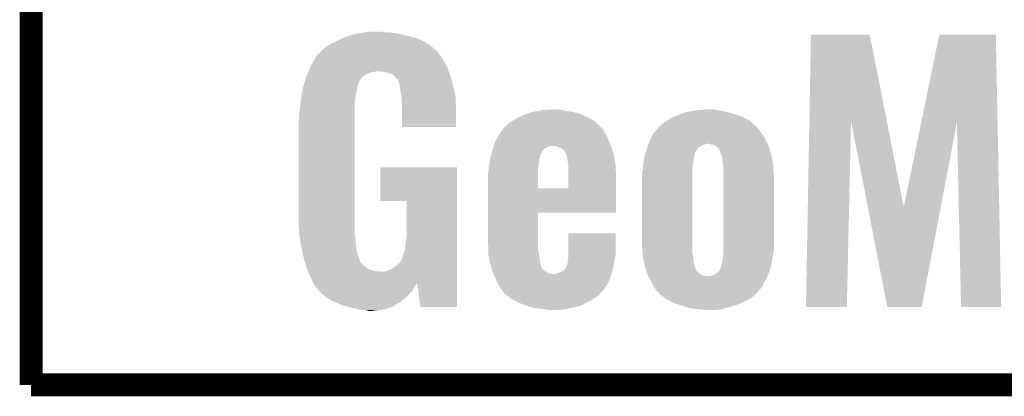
# Model space of a CAD drawing. Extents: x -0.05 to 0.95, y -0.15 to 1.54.
# Tile 1 of 32: x -0.05 to 0.2, y -0.15 to -0.05. Entities that reach past the tile are written whole.
import ezdxf

# ---------------------------------------------------------------- set-up
doc = ezdxf.new("R2010")
doc.units = 0
doc.layers.add('GEOMAGNETIC_2_CLICK_V101_GKO', color=5, linetype='CONTINUOUS')
doc.layers.add('GEOMAGNETIC_2_CLICK_V101_GTO', color=14, linetype='CONTINUOUS')

msp = doc.modelspace()

# ---------------------------------------------------------------- linework, layer by layer
at = {"layer": 'GEOMAGNETIC_2_CLICK_V101_GKO', "const_width": 0.006}
for points in [[(-0.05, -0.15), (-0.05, 1.45)], [(-0.05, -0.15), (0.85, -0.15)]]:
    msp.add_lwpolyline(points, dxfattribs=at)
at = {"layer": 'GEOMAGNETIC_2_CLICK_V101_GTO'}
for points in [[(0.0307, -0.0595), (0.0321, -0.0589), (0.0518, -0.0595), (0.05, -0.0589)], [(0.0321, -0.0589), (0.03266, -0.0587), (0.05, -0.0589), (0.0494, -0.0587)], [(0.03266, -0.0587), (0.0335, -0.0584), (0.0494, -0.0587), (0.04815, -0.0584)], [(0.0335, -0.0584), (0.0347, -0.0581), (0.04815, -0.0584), (0.0469, -0.0581)], [(0.0347, -0.0581), (0.0351, -0.058), (0.0469, -0.0581), (0.04632, -0.058)], [(0.0351, -0.058), (0.0369, -0.0577), (0.04632, -0.058), (0.0446, -0.0577)], [(0.0369, -0.0577), (0.0375, -0.0576), (0.0446, -0.0577), (0.0435, -0.0576)], [(0.0375, -0.0576), (0.0387, -0.0574), (0.0426, -0.0576), (0.0419, -0.0574)], [(0.15369, -0.08091), (0.1541, -0.0582), (0.17397, -0.08091), (0.1695, -0.0582)], [(0.1541, -0.0582), (0.1541, -0.0582), (0.1695, -0.0582), (0.1541, -0.0582)], [(0.18297, -0.08121), (0.1877, -0.0582), (0.20295, -0.08121), (0.2025, -0.0582)], [(0.1877, -0.0582), (0.1877, -0.0582), (0.2025, -0.0582), (0.1877, -0.0582)], [(0.0266, -0.0619), (0.0268, -0.0617), (0.0555, -0.0619), (0.05526, -0.0617)], [(0.0268, -0.0617), (0.02788, -0.061), (0.05526, -0.0617), (0.0544, -0.061)], [(0.02788, -0.061), (0.0285, -0.0606), (0.0544, -0.061), (0.05374, -0.0606)], [(0.0285, -0.0606), (0.0296, -0.0601), (0.05374, -0.0606), (0.05292, -0.0601)], [(0.0296, -0.0601), (0.03052, -0.0596), (0.05292, -0.0601), (0.0521, -0.0596)], [(0.03052, -0.0596), (0.0307, -0.0595), (0.0521, -0.0596), (0.0518, -0.0595)], [(0.02395, -0.0651), (0.0247, -0.0638), (0.058, -0.0651), (0.0572, -0.0638)], [(0.0247, -0.0637), (0.025, -0.0635), (0.05711, -0.0637), (0.05694, -0.0635)], [(0.0247, -0.0638), (0.0247, -0.0637), (0.0572, -0.0638), (0.05711, -0.0637)], [(0.025, -0.0635), (0.0254, -0.0631), (0.05694, -0.0635), (0.0566, -0.0631)], [(0.0254, -0.0631), (0.0257, -0.0628), (0.0566, -0.0631), (0.0565, -0.0628)], [(0.0257, -0.0628), (0.0266, -0.0619), (0.0565, -0.0628), (0.0555, -0.0619)], [(0.02259, -0.0678), (0.02307, -0.0667), (0.0593, -0.0678), (0.0589, -0.0667)], [(0.02307, -0.0667), (0.0232, -0.0664), (0.0589, -0.0667), (0.05873, -0.0664)], [(0.0232, -0.0664), (0.02395, -0.0651), (0.05873, -0.0664), (0.058, -0.0651)], [(0.02185, -0.0696), (0.0219, -0.0694), (0.0364, -0.0696), (0.03663, -0.0694)], [(0.0219, -0.0694), (0.02212, -0.0689), (0.03663, -0.0694), (0.0372, -0.0689)], [(0.02212, -0.0689), (0.02229, -0.0685), (0.0372, -0.0689), (0.038, -0.0685)], [(0.02229, -0.0685), (0.02246, -0.0681), (0.038, -0.0685), (0.0389, -0.0681)], [(0.02246, -0.0681), (0.02251, -0.068), (0.0389, -0.0681), (0.0397, -0.068)], [(0.02251, -0.068), (0.02259, -0.0678), (0.0397, -0.068), (0.0404, -0.0678)], [(0.0423, -0.068), (0.041, -0.0678), (0.05937, -0.068), (0.0593, -0.0678)], [(0.0433, -0.0682), (0.0423, -0.068), (0.05945, -0.0682), (0.05937, -0.068)], [(0.0443, -0.0685), (0.0433, -0.0682), (0.05955, -0.0685), (0.05945, -0.0682)], [(0.045, -0.0689), (0.0443, -0.0685), (0.0597, -0.0689), (0.05955, -0.0685)], [(0.0454, -0.0695), (0.045, -0.0689), (0.05988, -0.0695), (0.0597, -0.0689)], [(0.0457, -0.0698), (0.0454, -0.0695), (0.05997, -0.0698), (0.05988, -0.0695)], [(0.0211, -0.0724), (0.02131, -0.0716), (0.0353, -0.0724), (0.0355, -0.0716)], [(0.02131, -0.0716), (0.0215, -0.0709), (0.0355, -0.0716), (0.0357, -0.0709)], [(0.0215, -0.0709), (0.02158, -0.0706), (0.0357, -0.0709), (0.0358, -0.0706)], [(0.02158, -0.0706), (0.02161, -0.0705), (0.0358, -0.0706), (0.0358, -0.0705)], [(0.02161, -0.0705), (0.02185, -0.0696), (0.0358, -0.0705), (0.0364, -0.0696)], [(0.046, -0.07), (0.0457, -0.0698), (0.06003, -0.07), (0.05997, -0.0698)], [(0.046, -0.0702), (0.046, -0.07), (0.06009, -0.0702), (0.06003, -0.07)], [(0.0464, -0.0712), (0.046, -0.0702), (0.06038, -0.0712), (0.06009, -0.0702)], [(0.04647, -0.0716), (0.0464, -0.0712), (0.0605, -0.0716), (0.06038, -0.0712)], [(0.0466, -0.0723), (0.04647, -0.0716), (0.06064, -0.0723), (0.0605, -0.0716)], [(0.02069, -0.0748), (0.02091, -0.0735), (0.0349, -0.0748), (0.0351, -0.0735)], [(0.02091, -0.0735), (0.0211, -0.0724), (0.0351, -0.0735), (0.0353, -0.0724)], [(0.0469, -0.0746), (0.0466, -0.0723), (0.0611, -0.0746), (0.06064, -0.0723)], [(0.0471, -0.0757), (0.0469, -0.0746), (0.06113, -0.0757), (0.0611, -0.0746)], [(0.0203, -0.078), (0.02049, -0.0763), (0.0347, -0.078), (0.0347, -0.0763)], [(0.02049, -0.0763), (0.0206, -0.0753), (0.0347, -0.0763), (0.03483, -0.0753)], [(0.0206, -0.0753), (0.02069, -0.0748), (0.03483, -0.0753), (0.0349, -0.0748)], [(0.0471, -0.0782), (0.0471, -0.0757), (0.0612, -0.0782), (0.06113, -0.0757)], [(0.0201, -0.0791), (0.0203, -0.078), (0.0347, -0.0791), (0.0347, -0.078)], [(0.0201, -0.0802), (0.0201, -0.0791), (0.0347, -0.0802), (0.0347, -0.0791)], [(0.0471, -0.0824), (0.0471, -0.0782), (0.0612, -0.0824), (0.0612, -0.0782)], [(0.0772, -0.08), (0.07765, -0.0798), (0.09586, -0.08), (0.0955, -0.0798)], [(0.07765, -0.0798), (0.079, -0.0792), (0.0955, -0.0798), (0.0941, -0.0792)], [(0.079, -0.0792), (0.0799, -0.0789), (0.0941, -0.0792), (0.0934, -0.0789)], [(0.0799, -0.0789), (0.0811, -0.0785), (0.0934, -0.0789), (0.09188, -0.0785)], [(0.0811, -0.0785), (0.08162, -0.0784), (0.09188, -0.0785), (0.0915, -0.0784)], [(0.08162, -0.0784), (0.08318, -0.0781), (0.0915, -0.0784), (0.0895, -0.0781)], [(0.08318, -0.0781), (0.0837, -0.078), (0.0895, -0.0781), (0.089, -0.078)], [(0.0837, -0.078), (0.0866, -0.0778), (0.089, -0.078), (0.088, -0.0778)], [(0.1177, -0.08), (0.1186, -0.0796), (0.13666, -0.08), (0.1359, -0.0796)], [(0.1186, -0.0796), (0.1195, -0.0792), (0.1359, -0.0796), (0.1347, -0.0792)], [(0.1195, -0.0792), (0.1204, -0.0789), (0.1347, -0.0792), (0.1338, -0.0789)], [(0.1204, -0.0789), (0.1216, -0.0785), (0.1338, -0.0789), (0.13228, -0.0785)], [(0.1216, -0.0785), (0.12212, -0.0784), (0.13228, -0.0785), (0.1319, -0.0784)], [(0.12212, -0.0784), (0.12368, -0.0781), (0.1319, -0.0784), (0.1299, -0.0781)], [(0.12368, -0.0781), (0.1242, -0.078), (0.1299, -0.0781), (0.12943, -0.078)], [(0.1242, -0.078), (0.1272, -0.0778), (0.12943, -0.078), (0.1285, -0.0778)], [(0.02, -0.081), (0.0201, -0.0802), (0.0347, -0.081), (0.0347, -0.0802)], [(0.02, -0.106), (0.02, -0.081), (0.0347, -0.106), (0.0347, -0.081)], [(0.07368, -0.0827), (0.0739, -0.0824), (0.0993, -0.0827), (0.0991, -0.0824)], [(0.0739, -0.0824), (0.0741, -0.0823), (0.0991, -0.0824), (0.09899, -0.0823)], [(0.0741, -0.0823), (0.0747, -0.0817), (0.09899, -0.0823), (0.09835, -0.0817)], [(0.0747, -0.0817), (0.0757, -0.081), (0.09835, -0.0817), (0.09761, -0.081)], [(0.0757, -0.081), (0.07585, -0.0809), (0.09761, -0.081), (0.0975, -0.0809)], [(0.07585, -0.0809), (0.0772, -0.08), (0.0975, -0.0809), (0.09586, -0.08)], [(0.11373, -0.0831), (0.11432, -0.0824), (0.1405, -0.0831), (0.1399, -0.0824)], [(0.11432, -0.0824), (0.1144, -0.0823), (0.1399, -0.0824), (0.1398, -0.0823)], [(0.1144, -0.0823), (0.1147, -0.0821), (0.1398, -0.0823), (0.13958, -0.0821)], [(0.1147, -0.0821), (0.1152, -0.0816), (0.13958, -0.0821), (0.13901, -0.0816)], [(0.1152, -0.0816), (0.1162, -0.0809), (0.13901, -0.0816), (0.13822, -0.0809)], [(0.1162, -0.0809), (0.11653, -0.0807), (0.13822, -0.0809), (0.138, -0.0807)], [(0.11653, -0.0807), (0.1177, -0.08), (0.138, -0.0807), (0.13666, -0.08)], [(0.1528, -0.1296), (0.15369, -0.08091), (0.1635, -0.1296), (0.1646, -0.08091)], [(0.16899, -0.1034), (0.1646, -0.08091), (0.1784, -0.1034), (0.17397, -0.08091)], [(0.1784, -0.1034), (0.18297, -0.08121), (0.18808, -0.1034), (0.1923, -0.08121)], [(0.1934, -0.1296), (0.1923, -0.08121), (0.2039, -0.1296), (0.20295, -0.08121)], [(0.07166, -0.0859), (0.0725, -0.0843), (0.1012, -0.0859), (0.1004, -0.0843)], [(0.0725, -0.0843), (0.07331, -0.0832), (0.1004, -0.0843), (0.0998, -0.0832)], [(0.07331, -0.0832), (0.07368, -0.0827), (0.0998, -0.0832), (0.0993, -0.0827)], [(0.1122, -0.0855), (0.1129, -0.0841), (0.1421, -0.0855), (0.1412, -0.0841)], [(0.1129, -0.0841), (0.11373, -0.0831), (0.1412, -0.0841), (0.1405, -0.0831)], [(0.07086, -0.0881), (0.07105, -0.0875), (0.0844, -0.0881), (0.0855, -0.0875)], [(0.07105, -0.0875), (0.07108, -0.0874), (0.0855, -0.0875), (0.0863, -0.0874)], [(0.07108, -0.0874), (0.0714, -0.0864), (0.10178, -0.0874), (0.10139, -0.0864)], [(0.0714, -0.0864), (0.07166, -0.0859), (0.10139, -0.0864), (0.1012, -0.0859)], [(0.088, -0.0877), (0.0873, -0.0874), (0.1019, -0.0877), (0.10178, -0.0874)], [(0.11129, -0.0877), (0.11152, -0.0871), (0.1248, -0.0877), (0.1259, -0.0871)], [(0.11152, -0.0871), (0.11163, -0.0868), (0.1259, -0.0871), (0.1267, -0.0868)], [(0.11163, -0.0868), (0.1119, -0.0861), (0.14275, -0.0868), (0.1424, -0.0861)], [(0.1119, -0.0861), (0.1122, -0.0855), (0.1424, -0.0861), (0.1421, -0.0855)], [(0.128, -0.087), (0.1272, -0.0868), (0.14285, -0.087), (0.14275, -0.0868)], [(0.1287, -0.0871), (0.128, -0.087), (0.1429, -0.0871), (0.14285, -0.087)], [(0.12899, -0.0873), (0.1287, -0.0871), (0.143, -0.0873), (0.1429, -0.0871)], [(0.1297, -0.0878), (0.12899, -0.0873), (0.14316, -0.0878), (0.143, -0.0873)], [(0.07021, -0.0903), (0.0705, -0.0893), (0.0832, -0.0903), (0.0834, -0.0893)], [(0.0705, -0.0893), (0.07056, -0.0891), (0.0834, -0.0893), (0.0836, -0.0891)], [(0.07056, -0.0891), (0.0707, -0.0886), (0.0836, -0.0891), (0.08393, -0.0886)], [(0.0707, -0.0886), (0.07073, -0.0885), (0.08393, -0.0886), (0.084, -0.0885)], [(0.07073, -0.0885), (0.07086, -0.0881), (0.084, -0.0885), (0.0844, -0.0881)], [(0.089, -0.0881), (0.088, -0.0877), (0.10202, -0.0881), (0.1019, -0.0877)], [(0.0897, -0.0888), (0.089, -0.0881), (0.10223, -0.0888), (0.10202, -0.0881)], [(0.0897, -0.0889), (0.0897, -0.0888), (0.10227, -0.0889), (0.10223, -0.0888)], [(0.09, -0.0895), (0.0897, -0.0889), (0.10245, -0.0895), (0.10227, -0.0889)], [(0.09014, -0.09), (0.09, -0.0895), (0.1026, -0.09), (0.10245, -0.0895)], [(0.0902, -0.0902), (0.09014, -0.09), (0.10263, -0.0902), (0.1026, -0.09)], [(0.0905, -0.0918), (0.0902, -0.0902), (0.10286, -0.0918), (0.10263, -0.0902)], [(0.1105, -0.0903), (0.11053, -0.0902), (0.12349, -0.0903), (0.1235, -0.0902)], [(0.11053, -0.0902), (0.11073, -0.0895), (0.1235, -0.0902), (0.1237, -0.0895)], [(0.11073, -0.0895), (0.11084, -0.0891), (0.1237, -0.0895), (0.1238, -0.0891)], [(0.11084, -0.0891), (0.1109, -0.0889), (0.1238, -0.0891), (0.124, -0.0889)], [(0.1109, -0.0889), (0.11093, -0.0888), (0.124, -0.0889), (0.124, -0.0888)], [(0.11093, -0.0888), (0.1111, -0.0882), (0.124, -0.0888), (0.12434, -0.0882)], [(0.1111, -0.0882), (0.11114, -0.0881), (0.12434, -0.0882), (0.1244, -0.0881)], [(0.11114, -0.0881), (0.11129, -0.0877), (0.1244, -0.0881), (0.1248, -0.0877)], [(0.1302, -0.0885), (0.1297, -0.0878), (0.14338, -0.0885), (0.14316, -0.0878)], [(0.1303, -0.0886), (0.1302, -0.0885), (0.14341, -0.0886), (0.14338, -0.0885)], [(0.1303, -0.0888), (0.1303, -0.0886), (0.14348, -0.0888), (0.14341, -0.0886)], [(0.1306, -0.0895), (0.1303, -0.0888), (0.1437, -0.0895), (0.14348, -0.0888)], [(0.1309, -0.0905), (0.1306, -0.0895), (0.14389, -0.0905), (0.1437, -0.0895)], [(0.06977, -0.0932), (0.0698, -0.0927), (0.0827, -0.0932), (0.08278, -0.0927)], [(0.0698, -0.0927), (0.0699, -0.092), (0.08278, -0.0927), (0.0829, -0.092)], [(0.0699, -0.092), (0.07004, -0.0911), (0.0829, -0.092), (0.083, -0.0911)], [(0.07004, -0.0911), (0.0701, -0.0907), (0.083, -0.0911), (0.0831, -0.0907)], [(0.0701, -0.0907), (0.07021, -0.0903), (0.0831, -0.0907), (0.0832, -0.0903)], [(0.0906, -0.0925), (0.0905, -0.0918), (0.10296, -0.0925), (0.10286, -0.0918)], [(0.0906, -0.0928), (0.0906, -0.0925), (0.103, -0.0928), (0.10296, -0.0925)], [(0.11014, -0.093), (0.1102, -0.0921), (0.1231, -0.093), (0.12325, -0.0921)], [(0.1102, -0.0921), (0.11025, -0.0918), (0.12325, -0.0921), (0.1233, -0.0918)], [(0.11025, -0.0918), (0.1104, -0.0909), (0.1233, -0.0918), (0.1234, -0.0909)], [(0.1104, -0.0909), (0.1105, -0.0903), (0.1234, -0.0909), (0.12349, -0.0903)], [(0.131, -0.0921), (0.1309, -0.0905), (0.1442, -0.0921), (0.14389, -0.0905)], [(0.1312, -0.093), (0.131, -0.0921), (0.14426, -0.093), (0.1442, -0.0921)], [(0.0414, -0.1018), (0.0414, -0.093), (0.0615, -0.1018), (0.0615, -0.093)], [(0.0414, -0.093), (0.0414, -0.093), (0.0615, -0.093), (0.0414, -0.093)], [(0.0696, -0.0948), (0.0697, -0.0942), (0.0827, -0.0948), (0.0827, -0.0942)], [(0.0696, -0.0985), (0.0696, -0.0948), (0.0827, -0.0985), (0.0827, -0.0948)], [(0.0697, -0.0942), (0.06977, -0.0932), (0.0827, -0.0942), (0.0827, -0.0932)], [(0.0906, -0.096), (0.0906, -0.0928), (0.1031, -0.096), (0.103, -0.0928)], [(0.1099, -0.0942), (0.1101, -0.0936), (0.1231, -0.0942), (0.1231, -0.0936)], [(0.1099, -0.1134), (0.1099, -0.0942), (0.1231, -0.1134), (0.1231, -0.0942)], [(0.1101, -0.0936), (0.11014, -0.093), (0.1231, -0.0936), (0.1231, -0.093)], [(0.1312, -0.095), (0.1312, -0.093), (0.1444, -0.095), (0.14426, -0.093)], [(0.1312, -0.1147), (0.1312, -0.095), (0.1444, -0.1147), (0.1444, -0.095)], [(0.0906, -0.0985), (0.0906, -0.096), (0.1031, -0.0985), (0.1031, -0.096)], [(0.0696, -0.1049), (0.0696, -0.0985), (0.1031, -0.1049), (0.1031, -0.0985)], [(0.0696, -0.0985), (0.0696, -0.0985), (0.0906, -0.0985), (0.0827, -0.0985)], [(0.0483, -0.1111), (0.0483, -0.1018), (0.0615, -0.1111), (0.0615, -0.1018)], [(0.0696, -0.1128), (0.0696, -0.1049), (0.0827, -0.1128), (0.0827, -0.1049)], [(0.0696, -0.1049), (0.0696, -0.1049), (0.0827, -0.1049), (0.1031, -0.1049)], [(0.1741, -0.1296), (0.16899, -0.1034), (0.1831, -0.1296), (0.18808, -0.1034)], [(0.0201, -0.1102), (0.02, -0.106), (0.0347, -0.1102), (0.0347, -0.106)], [(0.02018, -0.1107), (0.0201, -0.1102), (0.0347, -0.1107), (0.0347, -0.1102)], [(0.02031, -0.1115), (0.02018, -0.1107), (0.0349, -0.1115), (0.0347, -0.1107)], [(0.0906, -0.116), (0.0906, -0.1103), (0.103, -0.116), (0.103, -0.1103)], [(0.0906, -0.1103), (0.0906, -0.1103), (0.103, -0.1103), (0.0906, -0.1103)], [(0.02051, -0.1127), (0.02031, -0.1115), (0.0349, -0.1127), (0.0349, -0.1115)], [(0.0207, -0.1139), (0.02051, -0.1127), (0.03508, -0.1139), (0.0349, -0.1127)], [(0.0479, -0.1142), (0.048, -0.1128), (0.0615, -0.1142), (0.0615, -0.1128)], [(0.048, -0.1128), (0.0483, -0.1111), (0.0615, -0.1128), (0.0615, -0.1111)], [(0.06966, -0.1147), (0.0696, -0.1128), (0.0827, -0.1147), (0.0827, -0.1128)], [(0.02101, -0.1153), (0.0207, -0.1139), (0.0353, -0.1153), (0.03508, -0.1139)], [(0.0214, -0.1171), (0.02101, -0.1153), (0.0359, -0.1171), (0.0353, -0.1153)], [(0.0473, -0.1161), (0.0476, -0.1153), (0.0615, -0.1161), (0.0615, -0.1153)], [(0.0476, -0.1153), (0.0479, -0.1142), (0.0615, -0.1153), (0.0615, -0.1142)], [(0.06969, -0.1156), (0.06966, -0.1147), (0.0829, -0.1156), (0.0827, -0.1147)], [(0.0697, -0.1159), (0.06969, -0.1156), (0.08295, -0.1159), (0.0829, -0.1156)], [(0.07001, -0.1175), (0.0697, -0.1159), (0.0832, -0.1175), (0.08295, -0.1159)], [(0.11005, -0.1156), (0.1099, -0.1134), (0.1231, -0.1156), (0.1231, -0.1134)], [(0.1101, -0.1163), (0.11005, -0.1156), (0.1233, -0.1163), (0.1231, -0.1156)], [(0.13107, -0.1163), (0.1312, -0.1156), (0.1441, -0.1163), (0.14423, -0.1156)], [(0.1312, -0.1156), (0.1312, -0.1147), (0.14423, -0.1156), (0.1444, -0.1147)], [(0.0216, -0.1177), (0.0214, -0.1171), (0.0361, -0.1177), (0.0359, -0.1171)], [(0.02163, -0.1178), (0.0216, -0.1177), (0.0362, -0.1178), (0.0361, -0.1177)], [(0.02173, -0.1181), (0.02163, -0.1178), (0.0364, -0.1181), (0.0362, -0.1178)], [(0.0218, -0.1183), (0.02173, -0.1181), (0.0366, -0.1183), (0.0364, -0.1181)], [(0.02186, -0.1185), (0.0218, -0.1183), (0.0368, -0.1185), (0.0366, -0.1183)], [(0.02198, -0.1189), (0.02186, -0.1185), (0.0373, -0.1189), (0.0368, -0.1185)], [(0.0453, -0.119), (0.0461, -0.1183), (0.0615, -0.119), (0.0615, -0.1183)], [(0.0461, -0.1183), (0.0468, -0.1174), (0.0615, -0.1183), (0.0615, -0.1174)], [(0.0468, -0.1174), (0.0471, -0.1168), (0.0615, -0.1174), (0.0615, -0.1168)], [(0.0471, -0.1168), (0.0473, -0.1161), (0.0615, -0.1168), (0.0615, -0.1161)], [(0.07016, -0.1183), (0.07001, -0.1175), (0.0833, -0.1183), (0.0832, -0.1175)], [(0.0702, -0.1185), (0.07016, -0.1183), (0.08337, -0.1185), (0.0833, -0.1183)], [(0.07042, -0.1192), (0.0702, -0.1185), (0.0836, -0.1192), (0.08337, -0.1185)], [(0.0902, -0.1186), (0.0904, -0.1181), (0.10247, -0.1186), (0.10257, -0.1181)], [(0.0904, -0.1181), (0.09048, -0.1174), (0.10257, -0.1181), (0.1027, -0.1174)], [(0.09048, -0.1174), (0.0905, -0.1172), (0.1027, -0.1174), (0.10274, -0.1172)], [(0.0905, -0.1172), (0.0906, -0.1164), (0.10274, -0.1172), (0.10291, -0.1164)], [(0.0906, -0.1164), (0.0906, -0.116), (0.10291, -0.1164), (0.103, -0.116)], [(0.11045, -0.1181), (0.1101, -0.1163), (0.1235, -0.1181), (0.1233, -0.1163)], [(0.1106, -0.1189), (0.11045, -0.1181), (0.1237, -0.1189), (0.1235, -0.1181)], [(0.1306, -0.1189), (0.1308, -0.1183), (0.14361, -0.1189), (0.14375, -0.1183)], [(0.1308, -0.1183), (0.13083, -0.1181), (0.14375, -0.1183), (0.1438, -0.1181)], [(0.13083, -0.1181), (0.1309, -0.1177), (0.1438, -0.1181), (0.14387, -0.1177)], [(0.1309, -0.1177), (0.131, -0.1167), (0.14387, -0.1177), (0.14403, -0.1167)], [(0.131, -0.1167), (0.13107, -0.1163), (0.14403, -0.1167), (0.1441, -0.1163)], [(0.02217, -0.1195), (0.02198, -0.1189), (0.038, -0.1195), (0.0373, -0.1189)], [(0.0222, -0.1196), (0.02217, -0.1195), (0.03825, -0.1196), (0.038, -0.1195)], [(0.02231, -0.1199), (0.0222, -0.1196), (0.039, -0.1199), (0.03825, -0.1196)], [(0.02242, -0.1202), (0.02231, -0.1199), (0.0401, -0.1202), (0.039, -0.1199)], [(0.02245, -0.1203), (0.02242, -0.1202), (0.0415, -0.1203), (0.0401, -0.1202)], [(0.0226, -0.1207), (0.02245, -0.1203), (0.0615, -0.1207), (0.0615, -0.1203)], [(0.0235, -0.1225), (0.0226, -0.1207), (0.0615, -0.1225), (0.0615, -0.1207)], [(0.0421, -0.1203), (0.0428, -0.1202), (0.0615, -0.1203), (0.0615, -0.1202)], [(0.0428, -0.1202), (0.0444, -0.1196), (0.0615, -0.1202), (0.0615, -0.1196)], [(0.0444, -0.1196), (0.0453, -0.119), (0.0615, -0.1196), (0.0615, -0.119)], [(0.07045, -0.1193), (0.07042, -0.1192), (0.0836, -0.1193), (0.0836, -0.1192)], [(0.07052, -0.1195), (0.07045, -0.1193), (0.0837, -0.1195), (0.0836, -0.1193)], [(0.07068, -0.12), (0.07052, -0.1195), (0.0843, -0.12), (0.0837, -0.1195)], [(0.0709, -0.1207), (0.07068, -0.12), (0.0852, -0.1207), (0.0843, -0.12)], [(0.07094, -0.1208), (0.0709, -0.1207), (0.0858, -0.1208), (0.0852, -0.1207)], [(0.07104, -0.121), (0.07094, -0.1208), (0.0866, -0.121), (0.0858, -0.1208)], [(0.0718, -0.1227), (0.07104, -0.121), (0.10127, -0.1227), (0.1019, -0.121)], [(0.0869, -0.121), (0.0877, -0.1208), (0.1019, -0.121), (0.10195, -0.1208)], [(0.0877, -0.1208), (0.0888, -0.1204), (0.10195, -0.1208), (0.10205, -0.1204)], [(0.0888, -0.1204), (0.0897, -0.1197), (0.10205, -0.1204), (0.10222, -0.1197)], [(0.0897, -0.1197), (0.0898, -0.1195), (0.10222, -0.1197), (0.10228, -0.1195)], [(0.0898, -0.1195), (0.09, -0.1192), (0.10228, -0.1195), (0.10235, -0.1192)], [(0.09, -0.1192), (0.09007, -0.119), (0.10235, -0.1192), (0.1024, -0.119)], [(0.09007, -0.119), (0.0902, -0.1186), (0.1024, -0.119), (0.10247, -0.1186)], [(0.11087, -0.1197), (0.1106, -0.1189), (0.124, -0.1197), (0.1237, -0.1189)], [(0.11093, -0.1199), (0.11087, -0.1197), (0.124, -0.1199), (0.124, -0.1197)], [(0.11117, -0.1206), (0.11093, -0.1199), (0.1247, -0.1206), (0.124, -0.1199)], [(0.1113, -0.121), (0.11117, -0.1206), (0.12521, -0.121), (0.1247, -0.1206)], [(0.11145, -0.1213), (0.1113, -0.121), (0.1256, -0.1213), (0.12521, -0.121)], [(0.1284, -0.1213), (0.1295, -0.1207), (0.1428, -0.1213), (0.14307, -0.1207)], [(0.1295, -0.1207), (0.1299, -0.1203), (0.14307, -0.1207), (0.14325, -0.1203)], [(0.1299, -0.1203), (0.12997, -0.1202), (0.14325, -0.1203), (0.1433, -0.1202)], [(0.12997, -0.1202), (0.1303, -0.1197), (0.1433, -0.1202), (0.14342, -0.1197)], [(0.1303, -0.1196), (0.1305, -0.1195), (0.14344, -0.1196), (0.14347, -0.1195)], [(0.1303, -0.1197), (0.1303, -0.1196), (0.14342, -0.1197), (0.14344, -0.1196)], [(0.1305, -0.1195), (0.1306, -0.1189), (0.14347, -0.1195), (0.14361, -0.1189)], [(0.0237, -0.1231), (0.0235, -0.1225), (0.0615, -0.1231), (0.0615, -0.1225)], [(0.02384, -0.12334), (0.0237, -0.1231), (0.0615, -0.12334), (0.0615, -0.1231)], [(0.02394, -0.1235), (0.02384, -0.12334), (0.051, -0.1235), (0.051, -0.12334)], [(0.024, -0.1236), (0.02394, -0.1235), (0.0508, -0.1236), (0.051, -0.1235)], [(0.0243, -0.124), (0.024, -0.1236), (0.05058, -0.124), (0.0508, -0.1236)], [(0.0519, -0.1296), (0.051, -0.12334), (0.0615, -0.1296), (0.0615, -0.12334)], [(0.07191, -0.1229), (0.0718, -0.1227), (0.1012, -0.1229), (0.10127, -0.1227)], [(0.0725, -0.124), (0.07191, -0.1229), (0.10053, -0.124), (0.1012, -0.1229)], [(0.1115, -0.1214), (0.11145, -0.1213), (0.1263, -0.1214), (0.1256, -0.1213)], [(0.11155, -0.1215), (0.1115, -0.1214), (0.1272, -0.1215), (0.1263, -0.1214)], [(0.1119, -0.1222), (0.11155, -0.1215), (0.1424, -0.1222), (0.14272, -0.1215)], [(0.1122, -0.1228), (0.1119, -0.1222), (0.14209, -0.1228), (0.1424, -0.1222)], [(0.113, -0.1243), (0.1122, -0.1228), (0.1413, -0.1243), (0.14209, -0.1228)], [(0.1276, -0.1215), (0.1284, -0.1213), (0.14272, -0.1215), (0.1428, -0.1213)], [(0.0244, -0.1242), (0.0243, -0.124), (0.05047, -0.1242), (0.05058, -0.124)], [(0.0244, -0.1243), (0.0244, -0.1242), (0.05041, -0.1243), (0.05047, -0.1242)], [(0.02458, -0.1245), (0.0244, -0.1243), (0.0503, -0.1245), (0.05041, -0.1243)], [(0.0254, -0.1254), (0.02458, -0.1245), (0.04973, -0.1254), (0.0503, -0.1245)], [(0.0256, -0.1256), (0.0254, -0.1254), (0.0496, -0.1256), (0.04973, -0.1254)], [(0.0264, -0.1264), (0.0256, -0.1256), (0.04886, -0.1264), (0.0496, -0.1256)], [(0.07291, -0.1247), (0.0725, -0.124), (0.1001, -0.1247), (0.10053, -0.124)], [(0.0732, -0.1252), (0.07291, -0.1247), (0.09969, -0.1252), (0.1001, -0.1247)], [(0.0737, -0.1257), (0.0732, -0.1252), (0.09928, -0.1257), (0.09969, -0.1252)], [(0.0739, -0.126), (0.0737, -0.1257), (0.09903, -0.126), (0.09928, -0.1257)], [(0.07438, -0.1264), (0.0739, -0.126), (0.0987, -0.1264), (0.09903, -0.126)], [(0.1137, -0.1253), (0.113, -0.1243), (0.14047, -0.1253), (0.1413, -0.1243)], [(0.1142, -0.1258), (0.1137, -0.1253), (0.14005, -0.1258), (0.14047, -0.1253)], [(0.1144, -0.1261), (0.1142, -0.1258), (0.1398, -0.1261), (0.14005, -0.1258)], [(0.11466, -0.1263), (0.1144, -0.1261), (0.1396, -0.1263), (0.1398, -0.1261)], [(0.02728, -0.127), (0.0264, -0.1264), (0.0483, -0.127), (0.04886, -0.1264)], [(0.0286, -0.1279), (0.02728, -0.127), (0.04712, -0.1279), (0.0483, -0.127)], [(0.02951, -0.1283), (0.0286, -0.1279), (0.0466, -0.1283), (0.04712, -0.1279)], [(0.0311, -0.129), (0.02951, -0.1283), (0.04549, -0.129), (0.0466, -0.1283)], [(0.0745, -0.1265), (0.07438, -0.1264), (0.0986, -0.1265), (0.0987, -0.1264)], [(0.0751, -0.127), (0.0745, -0.1265), (0.0979, -0.127), (0.0986, -0.1265)], [(0.0757, -0.1275), (0.0751, -0.127), (0.09715, -0.1275), (0.0979, -0.127)], [(0.0759, -0.1276), (0.0757, -0.1275), (0.097, -0.1276), (0.09715, -0.1275)], [(0.0773, -0.1283), (0.0759, -0.1276), (0.0956, -0.1283), (0.097, -0.1276)], [(0.0777, -0.1285), (0.0773, -0.1283), (0.09524, -0.1285), (0.0956, -0.1283)], [(0.07954, -0.1292), (0.0777, -0.1285), (0.094, -0.1292), (0.09524, -0.1285)], [(0.1153, -0.1268), (0.11466, -0.1263), (0.139, -0.1268), (0.1396, -0.1263)], [(0.1162, -0.1275), (0.1153, -0.1268), (0.138, -0.1275), (0.139, -0.1268)], [(0.11754, -0.1282), (0.1162, -0.1275), (0.1366, -0.1282), (0.138, -0.1275)], [(0.1183, -0.1286), (0.11754, -0.1282), (0.1357, -0.1286), (0.1366, -0.1282)], [(0.1195, -0.129), (0.1183, -0.1286), (0.1348, -0.129), (0.1357, -0.1286)], [(0.03289, -0.1295), (0.0311, -0.129), (0.0447, -0.1295), (0.04549, -0.129)], [(0.0336, -0.1297), (0.03289, -0.1295), (0.04408, -0.1297), (0.0447, -0.1295)], [(0.0358, -0.1303), (0.0336, -0.1297), (0.0422, -0.1303), (0.04408, -0.1297)], [(0.0368, -0.1304), (0.0358, -0.1303), (0.0408, -0.1304), (0.0422, -0.1303)], [(0.0383, -0.1306), (0.0376, -0.1304), (0.0393, -0.1306), (0.0408, -0.1304)], [(0.0798, -0.1293), (0.07954, -0.1292), (0.09358, -0.1293), (0.094, -0.1292)], [(0.0812, -0.1297), (0.0798, -0.1293), (0.0919, -0.1297), (0.09358, -0.1293)], [(0.0819, -0.1299), (0.0812, -0.1297), (0.09107, -0.1299), (0.0919, -0.1297)], [(0.0837, -0.1301), (0.0819, -0.1299), (0.09023, -0.1301), (0.09107, -0.1299)], [(0.0852, -0.1303), (0.0837, -0.1301), (0.0894, -0.1303), (0.09023, -0.1301)], [(0.0858, -0.1304), (0.0852, -0.1303), (0.0866, -0.1304), (0.0894, -0.1303)], [(0.1204, -0.1293), (0.1195, -0.129), (0.13386, -0.1293), (0.1348, -0.129)], [(0.12173, -0.1297), (0.1204, -0.1293), (0.1326, -0.1297), (0.13386, -0.1293)], [(0.1224, -0.1299), (0.12173, -0.1297), (0.13177, -0.1299), (0.1326, -0.1297)], [(0.1242, -0.1301), (0.1224, -0.1299), (0.13093, -0.1301), (0.13177, -0.1299)], [(0.1258, -0.1303), (0.1242, -0.1301), (0.1301, -0.1303), (0.13093, -0.1301)], [(0.1263, -0.1304), (0.1258, -0.1303), (0.1272, -0.1304), (0.1301, -0.1303)]]:
    msp.add_solid(points, dxfattribs=at)

doc.saveas('drawing.dxf')
